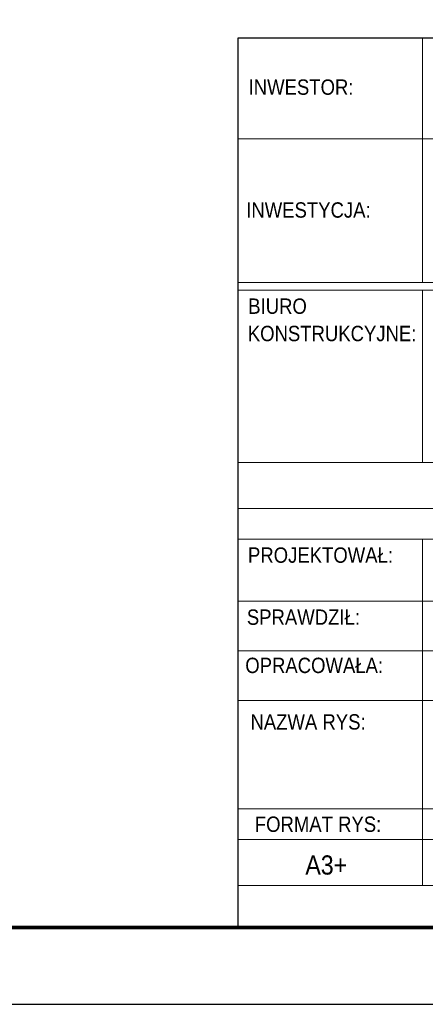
# Model space of a CAD drawing. Header units: millimetres. Extents: x -870 to -358, y 12812 to 13184.
# Tile 29 of 33: x -512 to -460, y 12812 to 12940. Entities that reach past the tile are written whole.
import ezdxf
from ezdxf.enums import TextEntityAlignment as Align

# ---------------------------------------------------------------- set-up
doc = ezdxf.new("R2010")
doc.units = ezdxf.units.MM
doc.header["$LTSCALE"] = 10
doc.layers.add('_FORMATKA', color=8, linetype='Continuous', plot=False)
for name, color, linetype, lineweight in [('_RAMKA', 7, 'Continuous', 35), ('_Tabelka', 7, 'Continuous', 25), ('PS_DIM', 4, 'Continuous', 13)]:
    doc.layers.add(name, color=color, linetype=linetype, lineweight=lineweight)
doc.styles.add('gil', font='txt', dxfattribs={"width": 0.9})

# ---------------------------------------------------------------- blocks, each defined once
blk = doc.blocks.new('tabela_rys')
at = {"layer": '_Tabelka', "color": 251, "lineweight": 15}
for p, q in [((45.62, 123.55), (45.62, 91.73)), ((21.62, 110.45), (131.62, 110.45)), ((21.62, 91.73), (131.62, 91.73)), ((21.62, 91.73), (131.62, 91.73)), ((21.62, 91.73), (131.62, 91.73)), ((131.62, 90.73), (21.62, 90.73)), ((45.62, 68.32), (45.62, 90.73)), ((21.62, 68.32), (131.48, 68.32)), ((131.62, 62.32), (21.62, 62.32)), ((21.62, 58.32), (131.62, 58.32)), ((21.62, 58.32), (131.62, 58.32)), ((45.62, 58.32), (45.62, 37.33)), ((21.62, 50.24), (131.62, 50.24)), ((21.62, 43.79), (131.62, 43.79)), ((21.62, 37.33), (131.62, 37.33)), ((21.62, 37.33), (131.62, 37.33)), ((21.62, 37.33), (131.62, 37.33)), ((21.62, 37.33), (131.62, 37.33)), ((21.62, 37.33), (131.62, 37.33)), ((21.62, 37.33), (131.62, 37.33)), ((21.62, 37.33), (131.62, 37.33)), ((21.62, 37.33), (131.62, 37.33)), ((45.62, 37.33), (45.62, 23.22)), ((21.62, 23.22), (131.62, 23.22)), ((131.62, 23.22), (21.62, 23.22)), ((45.62, 23.22), (45.62, 13.22)), ((21.62, 19.22), (131.62, 19.22)), ((21.62, 13.22), (131.62, 13.22))]:
    blk.add_line(p, q, dxfattribs=at)
at = {"layer": '_Tabelka', "color": 251, "lineweight": 30}
blk.add_lwpolyline([(131.62, 123.55), (21.62, 123.55), (21.62, 7.77), (131.62, 7.77)], close=True, dxfattribs=at)
at = {"layer": '_Tabelka', "color": 12, "style": 'gil', "width": 0.9}
for s, p in [('INWESTOR:', (29.83, 117.19)), ('INWESTYCJA:', (30.79, 101.19)), ('BIURO', (26.77, 88.67)), ('KONSTRUKCYJNE:', (33.87, 85.11)), ('PROJEKTOWAŁ: ', (32.69, 56.26)), ('SPRAWDZIŁ: ', (30.47, 48.18)), ('OPRACOWAŁA: ', (31.87, 41.9)), ('NAZWA RYS:', (30.74, 34.54))]:
    blk.add_text(s, height=2, dxfattribs=at).set_placement(p, align=Align.MIDDLE)
at = {"layer": '_Tabelka', "color": 251, "style": 'gil', "width": 0.9}
blk.add_text('FORMAT RYS:', height=2, dxfattribs=at).set_placement((32.04, 21.22), align=Align.MIDDLE)
at = {"layer": '_Tabelka', "color": 7, "style": 'gil', "width": 0.9}
for p in [(47.79, 34.83), (47.79, 30.29), (47.79, 26.06)]:
    blk.add_attdef('NAZWA_RYS:', text='', height=2.5, dxfattribs=at).set_placement(p, align=Align.MIDDLE_LEFT)
blk.add_attdef('FORMAT', text='', height=2.5, dxfattribs=at).set_placement((33.12, 15.91), align=Align.MIDDLE)
at = {"layer": '_Tabelka', "color": 7, "style": 'gil', "width": 0.9, "flags": 8}
for tag, p in [('DATA', (61.11, 15.91)), ('SKALA', (87.85, 15.91)), ('NR_RYSUNKU', (117.18, 15.91))]:
    blk.add_attdef(tag, text='', height=2.5, dxfattribs=at).set_placement(p, align=Align.MIDDLE)
blk = doc.blocks.new('*U131')
at = {"layer": '_FORMATKA', "lineweight": -3}
blk.add_lwpolyline([(-500, 0), (0, 0), (0, 297), (-500, 297)], close=True, dxfattribs=at)
at = {"layer": '_RAMKA', "lineweight": -3, "const_width": 0.5}
blk.add_lwpolyline([(-470, 10), (-10, 10), (-10, 287), (-470, 287)], close=True, dxfattribs=at)

msp = doc.modelspace()

# ---------------------------------------------------------------- block references
at = {"layer": 'PS_DIM'}
msp.add_blockref('*U131', (-364.02, 12811.61), dxfattribs=at)
at = {"layer": 'PS_DIM', "color": 7}
ref = msp.add_blockref('tabela_rys', (-505.64, 12813.84), dxfattribs=at)
ref.add_attrib('FORMAT', 'A3+', dxfattribs={"layer": '_Tabelka', "color": 7, "height": 2.5, "style": 'gil', "width": 0.9}).set_placement((-472.53, 12829.75), align=Align.MIDDLE)

doc.saveas('drawing.dxf')
